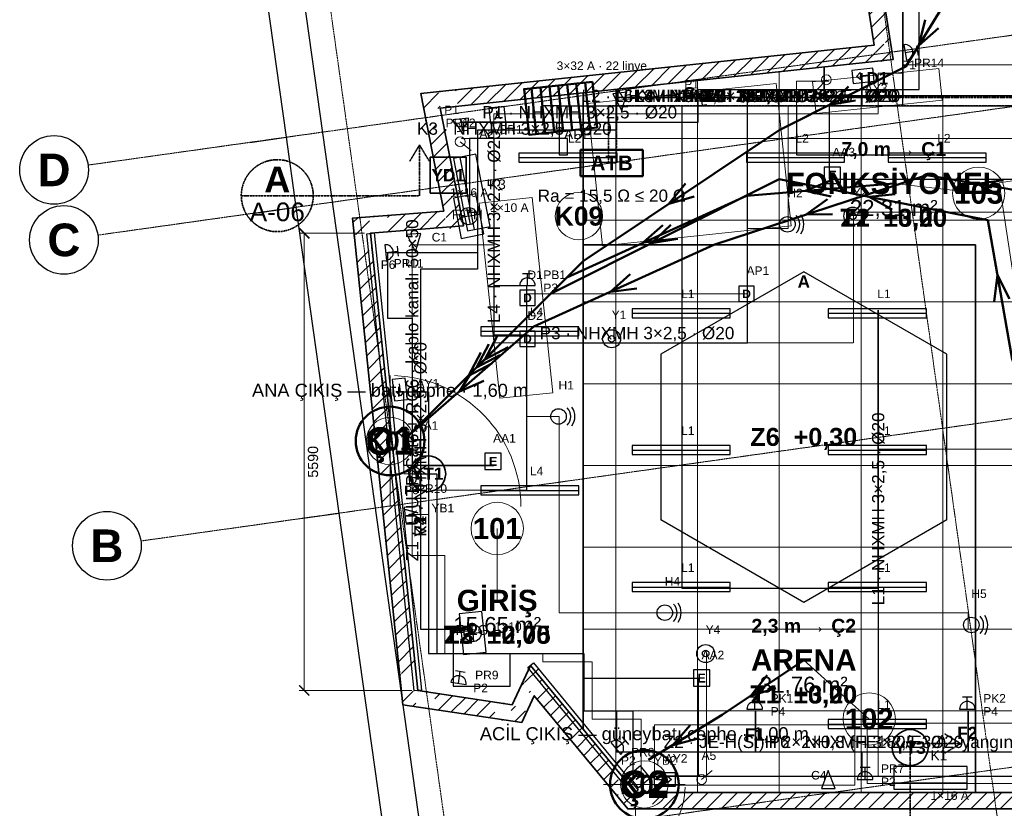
# Model space of a CAD drawing. Header units: millimetres. Extents: x -4770 to 15512, y -5017 to 16972.
# Tile 2 of 4: x -4291 to 7753, y -192 to 9452. Entities that reach past the tile are written whole.
import ezdxf
from ezdxf.enums import TextEntityAlignment as Align

# ---------------------------------------------------------------- set-up
doc = ezdxf.new("R2010")
doc.units = ezdxf.units.MM
doc.linetypes.add('DASHDOT', pattern=[3.556, 2.54, -0.508, 0, -0.508])
doc.linetypes.add('DASHED', pattern=[1.524, 1.27, -0.254])
for name, color, linetype, lineweight in [('A-CEPHE', 5, 'Continuous', 25), ('A-DUVAR-MEVCUT', 8, 'Continuous', 35), ('A-EKIPMAN', 9, 'Continuous', 18), ('A-KAPI', 8, 'Continuous', 18), ('A-KESIT-HAT', 1, 'DASHDOT', 35), ('A-MAHAL', 250, 'Continuous', 18), ('A-MOBILYA', 9, 'Continuous', 18), ('A-TAVAN-SINIR', 150, 'Continuous', 25), ('A-TAVAN-YAZI', 150, 'Continuous', 13), ('A-YANGIN-EKIP', 1, 'Continuous', 35), ('A-YANGIN-KACIS', 3, 'Continuous', 50), ('A-YAZI', 7, 'Continuous', 13), ('A-ZEMIN-DERZ', 253, 'Continuous', 13), ('A-ZEMIN-SINIR', 30, 'Continuous', 25), ('A-ZEMIN-YAZI', 30, 'Continuous', 13), ('E-AYD-ACIL', 3, 'Continuous', 25), ('E-AYD-ANAHTAR', 2, 'Continuous', 18), ('E-AYD-ARMATUR', 2, 'Continuous', 25), ('E-AYD-LINYE', 2, 'Continuous', 25), ('E-AYD-SORTI', 2, 'DASHED', 18), ('E-KUVVET-CIHAZ', 5, 'Continuous', 25), ('E-KUVVET-LINYE', 5, 'Continuous', 25), ('E-KUVVET-PRIZ', 5, 'Continuous', 25), ('E-PANO', 7, 'Continuous', 50), ('E-TOPRAK-BARA', 3, 'Continuous', 50), ('E-TOPRAK-ILETKEN', 3, 'DASHDOT', 35), ('E-TOPRAK-YAZI', 3, 'Continuous', 13), ('E-YAZI', 7, 'Continuous', 13), ('E-ZAYIF-KAMERA', 6, 'Continuous', 25), ('E-ZAYIF-LINYE', 6, 'DASHED', 13), ('E-ZAYIF-SES', 6, 'Continuous', 25), ('E-ZAYIF-TAVA', 6, 'Continuous', 18), ('E-ZAYIF-VERI', 6, 'Continuous', 25), ('E-ZAYIF-YANGIN', 1, 'Continuous', 25), ('G-AKS-BALON', 8, 'Continuous', 25), ('G-AKS-HAT', 8, 'DASHDOT', 18), ('G-OLCU', 7, 'Continuous', 13), ('G-OLCU-ZINCIR', 7, 'Continuous', 13)]:
    doc.layers.add(name, color=color, linetype=linetype, lineweight=lineweight)
doc.styles.add('GYM', font='arial.ttf')
doc.styles.add('GYM-B', font='arialbd.ttf')
doc.styles.add('OpenSansCondensed-Light', font='OpenSansCondensed-Light.ttf')
doc.dimstyles.new('EZDXF', dxfattribs={"dimtxt": 0.25, "dimasz": 0.175, "dimexe": 0.375, "dimexo": 0.125, "dimgap": 0.1, "dimtad": 1, "dimlfac": 100, "dimzin": 12, "dimdsep": 46, "dimtxsty": 'OpenSansCondensed-Light', "dimblk": 'ARCHTICK', "dimcen": 2.5, "dimazin": 3, "dimtfac": 0.5, "dimtmove": 2, "dimatfit": 3})
doc.dimstyles.new('GYM-50', dxfattribs={"dimscale": 50, "dimtxt": 2.5, "dimasz": 2.5, "dimexe": 1.25, "dimexo": 1.5, "dimgap": 0.9, "dimtad": 1, "dimdec": 0, "dimtxsty": 'GYM', "dimblk": 'ARCHTICK', "dimcen": 2.5, "dimclrd": 7, "dimclre": 7, "dimclrt": 7, "dimazin": 3, "dimtfac": 1, "dimtmove": 0, "dimatfit": 3, "dimlwd": 18, "dimlwe": 13})

# ---------------------------------------------------------------- blocks, each defined once
blk = doc.blocks.new('_ARCHTICK')
at = {"color": 0, "linetype": 'BYBLOCK', "const_width": 0.15}
blk.add_lwpolyline([(-0.5, -0.5), (0.5, 0.5)], dxfattribs=at)
blk = doc.blocks.new('E_ARMATUR_LINEER')
blk.add_line((-600, 0), (600, 0))
blk.add_lwpolyline([(-600, -55), (600, -55), (600, 55), (-600, 55)], close=True)
at = {"style": 'GYM'}
blk.add_attdef('LINYE', (0, 185), '', height=105, dxfattribs=at)
blk = doc.blocks.new('E_ACIL')
blk.add_lwpolyline([(-100, -100), (100, -100), (100, 100), (-100, 100)], close=True)
at = {"style": 'GYM-B'}
blk.add_text('E', height=110, dxfattribs=at).set_placement((0, 0), align=Align.MIDDLE_CENTER)
at = {"style": 'GYM'}
blk.add_attdef('KOD', (0, 230), '', height=105, dxfattribs=at)
blk = doc.blocks.new('E_YONLENDIRME')
for points in [[(-130, -80), (130, -80), (130, 80), (-130, 80)], [(30, 45), (80, 0), (30, -45)]]:
    blk.add_lwpolyline(points, close=True)
blk.add_lwpolyline([(-70, 0), (30, 0)])
at = {"style": 'GYM'}
blk.add_attdef('KOD', (0, 205), '', height=105, dxfattribs=at)
blk = doc.blocks.new('E_ANAHTAR')
blk.add_line((0, 0), (130, 110))
blk.add_circle((0, 0), 60)
at = {"style": 'GYM'}
blk.add_attdef('KOD', (0, 240), '', height=105, dxfattribs=at)
blk = doc.blocks.new('E_PANO')
for p, q in [((-330, -280), (-330, 280)), ((-220, -280), (-220, 280)), ((-110, -280), (-110, 280)), ((0, -280), (0, 280)), ((110, -280), (110, 280)), ((220, -280), (220, 280)), ((330, -280), (330, 280))]:
    blk.add_line(p, q)
blk.add_lwpolyline([(-420, -280), (420, -280), (420, 280), (-420, 280)], close=True)
at = {"style": 'GYM'}
for tag, p, height in [('KOD', (0, 380), 120), ('TANIM', (0, -470), 105)]:
    blk.add_attdef(tag, p, '', height=height, dxfattribs=at)
blk = doc.blocks.new('E_PRIZ')
for p, q in [((-60, 150), (60, 150)), ((0, 0), (0, 150)), ((-95, 0), (95, 0))]:
    blk.add_line(p, q)
blk.add_arc((0, 0), 95, 0, 180)
at = {"style": 'GYM'}
for tag, p in [('KOD', (195, 80)), ('LINYE', (195, -80))]:
    blk.add_attdef(tag, p, '', height=105, dxfattribs=at)
blk = doc.blocks.new('M_KLIMA_IC')
blk.add_line((-450, -60), (450, -60))
blk.add_lwpolyline([(-450, -140), (450, -140), (450, 140), (-450, 140)], close=True)
at = {"style": 'GYM'}
for tag, p, height in [('KOD', (0, 215), 120), ('KAPASITE', (0, -270), 105)]:
    blk.add_attdef(tag, p, '', height=height, dxfattribs=at)
blk = doc.blocks.new('M_FAN')
for q in [(-105, 0), (0, 105), (105, 0), (0, -105)]:
    blk.add_line((0, 0), q)
blk.add_lwpolyline([(-250, -140), (250, -140), (250, 140), (-250, 140)], close=True)
blk.add_circle((0, 0), 105)
at = {"style": 'GYM'}
for tag, p, height in [('KOD', (0, 210), 120), ('TANIM', (0, -270), 105)]:
    blk.add_attdef(tag, p, '', height=height, dxfattribs=at)
blk = doc.blocks.new('E_KAMERA')
blk.add_lwpolyline([(-110, -85), (110, 0), (-110, 85)], close=True)
at = {"style": 'GYM'}
blk.add_attdef('KOD', (0, 210), '', height=105, dxfattribs=at)
blk = doc.blocks.new('E_HOPARLOR')
blk.add_circle((0, 0), 95)
for radius, start, end in [(150, -45, 45), (200, -35, 35)]:
    blk.add_arc((0, 0), radius, start, end)
at = {"style": 'GYM'}
blk.add_attdef('KOD', (0, 330), '', height=105, dxfattribs=at)
blk = doc.blocks.new('E_VERI')
blk.add_lwpolyline([(-95, -95), (95, -95), (95, 95), (-95, 95)], close=True)
at = {"style": 'GYM-B'}
blk.add_text('D', height=105, dxfattribs=at).set_placement((0, 0), align=Align.MIDDLE_CENTER)
at = {"style": 'GYM'}
blk.add_attdef('KOD', (0, 230), '', height=105, dxfattribs=at)
blk = doc.blocks.new('E_DEDEKTOR')
for radius in [110, 40]:
    blk.add_circle((0, 0), radius)
at = {"style": 'GYM'}
blk.add_attdef('KOD', (0, 240), '', height=105, dxfattribs=at)
blk = doc.blocks.new('E_YANGIN_BUTON')
blk.add_lwpolyline([(-95, -95), (95, -95), (95, 95), (-95, 95)], close=True)
at = {"style": 'GYM-B'}
blk.add_text('Y', height=105, dxfattribs=at).set_placement((0, 0), align=Align.MIDDLE_CENTER)
at = {"style": 'GYM'}
blk.add_attdef('KOD', (0, 230), '', height=105, dxfattribs=at)

msp = doc.modelspace()

# ---------------------------------------------------------------- hatches: boundary and pattern name
at = {"layer": 'A-DUVAR-MEVCUT'}
h = msp.add_hatch(dxfattribs=at)
h.set_pattern_fill('ANSI31', scale=40)
h.paths.add_polyline_path([(11012, 4959), (11563, 1104), (11760.98784, 1132.29865), (11209.98784, 4987.29865)])
h.paths.add_polyline_path([(11353, 1092.99729), (11563, 1104), (11532.98444, 1314), (11735.01704, 1314), (11773, 1048.25716), (11773, 914.72839), (11377.37373, 894), (11353, 894)])
h.paths.add_polyline_path([(11563, 1104), (10456, 1046), (10466.46442, 846.27395), (11573.46442, 904.27395)])
h.paths.add_polyline_path([(10432.29032, 1256), (10456, 1046), (10666, 1057.00271), (10666, 856.72839), (10278.39157, 836.42009), (10275.47486, 862.25383), (10246, 838.72565), (10246, 1256)])
h.paths.add_polyline_path([(10456, 1046), (10400, 1542), (10201.26266, 1519.56191), (10257.26266, 1023.56191)])
h.paths.add_polyline_path([(10190, 1332), (10190, 1534.60563), (10400, 1542), (10423.70968, 1332)])
h.paths.add_polyline_path([(10400, 1542), (10116, 1532), (10123.03789, 1332.12387), (10407.03789, 1342.12387)])
h.paths.add_polyline_path([(10326, 1322), (10129.89105, 1322), (10116, 1532), (10326, 1539.39437)])
h.paths.add_polyline_path([(10116, 1532), (10150, 1018), (10349.56388, 1031.20072), (10315.56388, 1545.20072)])
h.paths.add_polyline_path([(9940, 850.36842), (10150, 1018), (10136.10895, 1228), (10360, 1228), (10360, 840.69587), (10278.39157, 836.42009), (10275.47486, 862.25383), (10207.50852, 808), (9940, 808)])
h.paths.add_polyline_path([(10150, 1018), (9527.47436, 521.07164), (9652.24609, 364.7642), (10274.77173, 861.69256)])
h.paths.add_polyline_path([(9317.47436, 322.81752), (9531, 498), (9527.47436, 521.07164), (9737.47436, 688.70322), (9737.47436, 408.70048), (9618.47696, 311.07164), (9317.47436, 311.07164)])
h.paths.add_polyline_path([(9527.47436, 521.07164), (9531, 498), (9728.70495, 528.21182), (9725.17931, 551.28346)])
h.paths.add_polyline_path([(9321, 325.71005), (9531, 498), (9527.47436, 521.07164), (9741, 691.51754), (9741, 411.59301), (9590.35551, 288), (9321, 288)])
h.paths.add_polyline_path([(9531, 498), (8924, 0), (9050.85552, -154.62108), (9657.85552, 343.37892)])
h.paths.add_polyline_path([(9134, -86.40699), (8995.54426, -200), (8714, -200), (8714, 0), (8924, 0), (9134, 172.28995)])
h.paths.add_polyline_path([(8924, 0), (3241, 0), (3241, -200), (8924, -200)])
h.paths.add_polyline_path([(3067.59807, 210), (3241, 0), (3451, 0), (3451, -200), (3146.77475, -200), (3031, -59.78993), (3031, 210)])
h.paths.add_polyline_path([(3241, 0), (1957, 1555), (1802.78013, 1427.65703), (3086.78013, -127.34297)])
h.paths.add_polyline_path([(1858.5625, 1345), (1957, 1555), (2130.40193, 1345)])
h.paths.add_polyline_path([(1957, 1555), (1732, 1075), (1913.09179, 990.11322), (2138.09179, 1470.11322)])
h.paths.add_polyline_path([(1522, 904.11387), (1522, 1106.32697), (1732, 1075), (1830.4375, 1285), (1942, 1285), (1942, 1051.78408), (1854.44496, 865), (1784.19936, 865)])
h.paths.add_polyline_path([(1732, 1075), (579, 1247), (549.49132, 1049.18888), (1702.49132, 877.18888)])
h.paths.add_polyline_path([(557.26033, 1457), (579, 1247), (789, 1215.67303), (789, 1037), (631.19936, 1037), (396.03926, 1072.08026), (369, 1333.27294), (369, 1457)])
h.paths.add_polyline_path([(579, 1247), (0, 6840), (-198.93685, 6819.40561), (380.06315, 1226.40561)])
h.paths.add_polyline_path([(210, 6856.82218), (0, 6840), (21.73967, 6630), (-179.32916, 6630), (-210, 6926.27294), (-210, 7023.81848), (116.83741, 7050), (210, 7050)])
h.paths.add_polyline_path([(0, 6840), (1136, 6931), (1120.03003, 7130.36138), (-15.96997, 7039.36138)])
h.paths.add_polyline_path([(1094.75781, 7141), (1136, 6931), (926, 6914.17782), (926, 7141)])
h.paths.add_polyline_path([(1136, 6931), (853, 8372), (656.74886, 8333.45796), (939.74886, 6892.45796)])
h.paths.add_polyline_path([(1063, 8394.4824), (853, 8372), (894.24219, 8162), (690.42172, 8162), (643, 8403.46539), (643, 8550.6605), (935.73101, 8582), (1063, 8582)])
h.paths.add_polyline_path([(853, 8372), (6392, 8965), (6370.70986, 9163.8636), (831.70986, 8570.8636)])
h.paths.add_polyline_path([(6359.19864, 9175), (6392, 8965), (6182, 8942.5176), (6182, 9175)])
h.paths.add_polyline_path([(6392, 8965), (5840, 12499), (5642.39599, 12468.13486), (6194.39599, 8934.13486)])
h.paths.add_polyline_path([(6050, 12524.49073), (5840, 12499), (5872.80136, 12289), (5670.37631, 12289), (5630, 12547.49617), (5630, 12674.9773), (5910.28884, 12709), (6050, 12709)])
h.paths.add_polyline_path([(5840, 12499), (9885, 12990), (9860.90001, 13188.54267), (5815.90001, 12697.54267)])
h.paths.add_polyline_path([(9915.16355, 12780), (9885, 12990), (9675, 12964.50927), (9675, 13165.9773), (9955.28884, 13200), (10056.88905, 13200), (10095, 12934.6698), (10095, 12780)])
h.paths.add_polyline_path([(9885, 12990), (10491, 8771), (10688.96826, 8799.43536), (10082.96826, 13018.43536)])
h.paths.add_polyline_path([(10500.33896, 8561), (10473, 8753), (10281, 8725.32836), (10281, 8741.19293), (10491, 8771), (10460.83645, 8981), (10662.88905, 8981), (10701, 8715.6698), (10701, 8598.80247), (10697.05334, 8598.24229), (10701, 8570.52514), (10701, 8561)])
h.paths.add_polyline_path([(10491, 8771), (8314, 8462), (8342.10598, 8263.98471), (10519.10598, 8572.98471)])
h.paths.add_polyline_path([(8524, 8472.10401), (8329, 8444), (8356.21177, 8252), (8346.09066, 8252), (8314, 8462), (8524, 8491.80707)])
h.paths.add_polyline_path([(8314, 8462), (8485.61987, 7338.92633), (8683.32482, 7369.13815), (8511.70495, 8492.21182)])
h.paths.add_polyline_path([(8455.85699, 7548.92633), (8485.61987, 7338.92633), (8453.52921, 7548.92633)])
h.paths.add_polyline_path([(8485.61987, 7338.92633), (8329, 8444), (8130.97892, 8415.93487), (8287.59879, 7310.8612)])
h.paths.add_polyline_path([(8539, 8474.26586), (8329, 8444), (8358.76288, 8234), (8348.84129, 8234), (8314, 8462), (8539, 8493.93615)])
h.paths.add_polyline_path([(8329, 8444), (10473, 8753), (10444.47015, 8950.95466), (8300.47015, 8641.95466)])
h.paths.add_polyline_path([(10502.90199, 8543), (10473, 8753), (10263, 8722.73414), (10263, 8738.63803), (10491, 8771), (10463.4219, 8963), (10665.4745, 8963), (10683, 8840.98663), (10683, 8543)])
h.paths.add_polyline_path([(10473, 8753), (10996, 5080), (11194.00282, 5108.1937), (10671.00282, 8781.1937)])
h.paths.add_polyline_path([(11024.72088, 4870), (11012, 4959), (10786, 4926.84981), (10786, 5050.16768), (10996, 5080), (10966.09801, 5290), (11168.11534, 5290), (11206, 5023.93814), (11206, 4870)])
h.paths.add_polyline_path([(10996, 5080), (8876.81642, 4778.95156), (8904.94574, 4580.93959), (11024.12932, 4881.98803)])
h.paths.add_polyline_path([(9086.81642, 4685.12827), (8895.31677, 4657.88601), (8876.81642, 4778.95156), (9086.81642, 4808.78389)])
h.paths.add_polyline_path([(8876.81642, 4778.95156), (8895.31677, 4657.88601), (9093.02171, 4688.09783), (9074.52136, 4809.16338)])
h.paths.add_polyline_path([(9105.31677, 4687.76008), (8895.31677, 4657.88601), (8876.81642, 4778.95156), (9105.31677, 4811.41202)])
h.paths.add_polyline_path([(8895.31677, 4657.88601), (11012, 4959), (10983.8321, 5157.00649), (8867.14886, 4855.8925)])
h.paths.add_polyline_path([(11042.01556, 4749), (11012, 4959), (10802, 4929.12593), (10802, 5052.44061), (10996, 5080), (10983.32725, 5169), (11185.34458, 5169), (11222, 4911.57103), (11222, 4910.09728), (11221.04179, 4909.96115), (11222, 4903.25716), (11222, 4749)])

# ---------------------------------------------------------------- linework, layer by layer
at = {"layer": 'A-CEPHE'}
for points in [[(-44.75972, 6835.35588), (44.75972, 6844.64412), (624.75972, 1254.64412), (535.24028, 1245.35588)], [(3274.7883, 28.54425), (3205.2117, -28.54425), (1925.2117, 1531.45575), (1994.7883, 1588.54425)]]:
    msp.add_lwpolyline(points, close=True, dxfattribs=at)
at = {"layer": 'A-DUVAR-MEVCUT'}
msp.add_lwpolyline([(11221.04179, 4909.96115), (11791.94357, 915.72091), (10278.39157, 836.42009), (10275.47486, 862.25383), (9742.65371, 436.93168), (9745.91018, 415.62146), (8995.54426, -200), (3146.77475, -200), (2003.97522, 1183.99787), (1849.85398, 855.2059), (396.03926, 1072.08026), (-220.01508, 7023.01622), (896.54259, 7112.45878), (614.68743, 8547.62938), (6162.00312, 9141.51965), (5610.45834, 12672.60525), (10055.14799, 13212.12135), (10717.45096, 8601.13749), (10697.05334, 8598.24229), (11222.20569, 4910.1265)], close=True, dxfattribs=at)
msp.add_lwpolyline([(8924, 0), (3241, 0), (1957, 1555), (1732, 1075), (579, 1247), (0, 6840), (1136, 6931), (853, 8372), (6392, 8965), (5840, 12499)], dxfattribs=at)
at = {"layer": 'A-EKIPMAN'}
for points in [[(6991.3334, 8468.45876), (6949.89041, 8856.25055), (5408.6666, 8691.54124), (5450.10959, 8303.74945)], [(4960.45095, 8673.31202), (2653.58692, 8426.77938), (2839.54905, 6686.68798), (5146.41308, 6933.22062)], [(8301.8949, 7552.8534), (7689.02869, 7459.07169), (8058.1051, 5047.1466), (8670.97131, 5140.92831)], [(5300, 6369.88661), (3550.72689, 5359.9433), (3550.72689, 3340.0567), (5300, 2330.11339), (7049.27311, 3340.0567), (7049.27311, 5359.9433)], [(8525, 110), (8525, 850), (6075, 850), (6075, 110)], [(5925, 90), (5925, 830), (3475, 830), (3475, 90)]]:
    msp.add_lwpolyline(points, close=True, dxfattribs=at)
at = {"layer": 'A-KAPI'}
for p, q in [((240, 3500), (240, 5100)), ((2850, 100), (3850, 100))]:
    msp.add_line(p, q, dxfattribs=at)
for centre, radius, start, end in [((240, 3500), 1600, 0, 88), ((2850, 100), 1000, -90, -2)]:
    msp.add_arc(centre, radius, start, end, dxfattribs=at)
at = {"layer": 'A-KESIT-HAT'}
for p, q in [((600, 7920), (480, 7720)), ((600, 7300), (600, 7920)), ((600, 7920), (720, 7720)), ((-1580, 7300), (-700, 7300)), ((-700, 7300), (600, 7300)), ((7220, 600), (7020, 720)), ((6600, -700), (6600, 600)), ((6600, 600), (7220, 600)), ((7220, 600), (7020, 480))]:
    msp.add_line(p, q, dxfattribs=at)
msp.add_circle((-1140, 7300), 440, dxfattribs=at)
at = {"layer": 'A-MAHAL'}
for p, q in [((6400, 7450), (7439.23048, 7330)), ((2550, 7050), (2550, 7050)), ((240, 4300), (240, 4300)), ((1550, 2350), (1550, 3230)), ((5300, 1620), (6100, 900)), ((3350, 100), (3350, 100))]:
    msp.add_line(p, q, dxfattribs=at)
for centre, radius in [((7439.23048, 7330), 320), ((2550, 7050), 290), ((240, 4300), 290), ((1550, 3230), 320), ((6100, 900), 320), ((3350, 100), 290)]:
    msp.add_circle(centre, radius, dxfattribs=at)
at = {"layer": 'A-MOBILYA'}
msp.add_lwpolyline([(1977.78546, 7277.39803), (1331.34623, 7209.45452), (1582.21454, 4822.60197), (2228.65377, 4890.54548)], close=True, dxfattribs=at)
at = {"layer": 'A-TAVAN-SINIR'}
for points in [[(5550, 8520), (5550, 8874.85629), (6392, 8965), (5840, 12499), (9885, 12990), (10491, 8771), (8722.62783, 8520)], [(8924, 0), (7400, 0), (7400, 6700), (2600, 6700), (2600, 8559.03214), (5550, 8874.85629), (5550, 8520), (8722.62783, 8520), (8314, 8462), (9531, 498)], [(1957, 1555), (1732, 1075), (579, 1247), (0, 6840), (1136, 6931), (853, 8372), (2600, 8559.03214), (2600, 776.28894)], [(7400, 6700), (7400, 0), (3241, 0), (2600, 776.28894), (2600, 6700)]]:
    msp.add_lwpolyline(points, close=True, dxfattribs=at)
at = {"layer": 'A-YANGIN-EKIP'}
msp.add_lwpolyline([(730, 7330), (1170, 7330), (1170, 7770), (730, 7770)], close=True, dxfattribs=at)
for centre in [(700, 3900), (6600, 550)]:
    msp.add_circle(centre, 220, dxfattribs=at)
at = {"layer": 'A-YANGIN-KACIS'}
for p, q in [((6706.29066, 9136.31669), (6784.97729, 9449.29318)), ((6706.29066, 9136.31669), (6948.48873, 9349.59109)), ((5614.21111, 8409.08688), (5846.45844, 8633.15618)), ((5614.21111, 8409.08688), (5932.54599, 8462.08476)), ((5320.62176, 7360.05181), (5619.78814, 7481.0698)), ((7422.50942, 7444.95154), (7742.32943, 7488.09128)), ((3650.23095, 7200.15396), (3853.53907, 7450.77655)), ((5320.62176, 7360.05181), (5635.69227, 7290.22024)), ((7422.50942, 7444.95154), (7710.46248, 7299.25009)), ((3650.23095, 7200.15396), (3959.7703, 7291.4297)), ((5328.91084, 7069.06701), (5592.08235, 7255.84663)), ((6098.36353, 7284.6346), (6419.21247, 7319.30197)), ((6098.36353, 7284.6346), (6382.36297, 7131.36951)), ((5328.91084, 7069.06701), (5651.59229, 7073.81624)), ((3336.13403, 6725.51547), (3577.06956, 6940.21513)), ((3439.00311, 6719.50155), (3671.82716, 6942.97153)), ((3336.13403, 6725.51547), (3656.31741, 6765.86986)), ((3439.00311, 6719.50155), (3757.47352, 6771.67881)), ((2936.13403, 6125.51547), (3177.06956, 6340.21513)), ((7668.71864, 6327.26104), (7627.97784, 6007.1266)), ((7668.71864, 6327.26104), (7816.57481, 6040.40842)), ((2936.13403, 6125.51547), (3256.31741, 6165.86986)), ((1397.72078, 5297.72078), (1547.92966, 5583.34845)), ((1297.72078, 5197.72078), (1447.92966, 5483.34845)), ((1397.72078, 5297.72078), (1683.34845, 5447.92966)), ((1197.72078, 5097.72078), (1347.92966, 5383.34845)), ((1297.72078, 5197.72078), (1583.34845, 5347.92966)), ((1089.26531, 4906.77947), (1258.77003, 5181.3956)), ((1197.72078, 5097.72078), (1483.34845, 5247.92966)), ((1089.26531, 4906.77947), (1384.55082, 5036.98062)), ((4650.4614, 1184.80914), (4853.19151, 1435.89951)), ((4650.4614, 1184.80914), (4959.78963, 1276.79785)), ((3696.40927, 581.139), (3909.44448, 823.54748)), ((3696.40927, 581.139), (4009.30794, 660.13455))]:
    msp.add_line(p, q, dxfattribs=at)
for points in [[(8050, 11100), (7050, 9700), (6550, 8880), (5000, 8100), (2600, 6500), (450, 4350)], [(9800, 6300), (8950, 7050), (8400, 7280), (6800, 7550), (4200, 6700), (2000, 5700), (450, 4350)], [(10100, 3300), (9350, 3380), (8600, 3500), (7850, 5300), (7550, 7000), (5000, 7500), (2200, 6100), (450, 4350)], [(6400, 7450), (4600, 7300), (2400, 6300), (450, 4350)], [(5300, 1620), (4300, 950), (3400, 400)]]:
    msp.add_lwpolyline(points, dxfattribs=at)
for centre in [(240, 4300), (3350, 100)]:
    msp.add_circle(centre, 420, dxfattribs=at)
at = {"layer": 'A-ZEMIN-DERZ'}
for p, q in [((5000, 6700), (5000, 8815.97382)), ((4000, 6700), (4000, 8708.91479)), ((3000, 6700), (3000, 8601.85575)), ((6000, 6700), (6000, 8520)), ((7000, 6700), (7000, 8520)), ((2600, 8000), (8384.59945, 8000)), ((2600, 7000), (8537.4121, 7000)), ((3000, 291.86526), (3000, 6700)), ((4000, 0), (4000, 6700)), ((5000, 0), (5000, 6700)), ((6000, 0), (6000, 6700)), ((7000, 0), (7000, 6700)), ((2600, 6000), (7400, 6000)), ((7400, 6000), (8690.22476, 6000)), ((2600, 5000), (7400, 5000)), ((7400, 5000), (8843.03742, 5000)), ((2600, 4000), (7400, 4000)), ((7400, 4000), (8995.85008, 4000)), ((2600, 3000), (7400, 3000)), ((7400, 3000), (9148.66273, 3000)), ((2600, 2000), (7400, 2000)), ((7400, 2000), (9301.47539, 2000)), ((2600, 1000), (7400, 1000)), ((7400, 1000), (9454.28805, 1000)), ((3241, 0), (7400, 0)), ((7400, 0), (8924, 0))]:
    msp.add_line(p, q, dxfattribs=at)
at = {"layer": 'A-ZEMIN-SINIR'}
for points in [[(5550, 8520), (5550, 8874.85629), (6392, 8965), (5840, 12499), (9885, 12990), (10491, 8771), (8722.62783, 8520)], [(8924, 0), (7400, 0), (7400, 6700), (2600, 6700), (2600, 8559.03214), (5550, 8874.85629), (5550, 8520), (8722.62783, 8520), (8314, 8462), (9531, 498)], [(1957, 1555), (1732, 1075), (579, 1247), (0, 6840), (1136, 6931), (853, 8372), (2600, 8559.03214), (2600, 776.28894)], [(7400, 6700), (7400, 0), (3241, 0), (2600, 776.28894), (2600, 6700)], [(5300, 6369.88661), (3550.72689, 5359.9433), (3550.72689, 3340.0567), (5300, 2330.11339), (7049.27311, 3340.0567), (7049.27311, 5359.9433)]]:
    msp.add_lwpolyline(points, close=True, dxfattribs=at)
at = {"layer": 'E-AYD-LINYE'}
for p, q in [((6510, 8400), (6510, 11900)), ((6510, 10300), (6510, 8500)), ((6010, 8400), (6010, 8800)), ((6010, 8800), (6010, 8400)), ((6510, 8500), (3010, 8500)), ((3010, 8500), (3010, 8100)), ((2310, 8400), (3810, 8400)), ((2310, 8400), (5210, 8400)), ((2310, 8400), (6510, 8400)), ((2310, 8400), (2310, 7800)), ((2310, 8400), (8210, 8400)), ((2310, 8400), (6010, 8400)), ((3810, 8400), (3810, 5900)), ((5210, 8400), (5210, 7800)), ((6010, 8400), (5610, 8400)), ((5610, 8400), (5610, 7500)), ((3010, 8100), (1310, 8100)), ((1310, 8100), (1310, 6400)), ((2410, 8000), (1510, 8000)), ((1510, 8000), (1510, 5600)), ((2410, 7800), (2410, 8000)), ((2310, 7800), (2410, 7800)), ((5210, 7800), (6910, 7800)), ((5610, 7500), (8310, 7500)), ((1310, 6400), (610, 6400)), ((610, 6400), (610, 4000)), ((3810, 5900), (3810, 4200)), ((6210, 4200), (6210, 5900)), ((6210, 5900), (6210, 800)), ((1510, 5600), (1910, 5600)), ((1910, 5600), (1910, 3700)), ((410, 4900), (310, 4900)), ((310, 4900), (710, 4900)), ((410, 4000), (410, 4900)), ((710, 4900), (710, 1700)), ((3810, 4200), (3810, 2500)), ((6210, 2500), (6210, 4200)), ((1510, 4000), (410, 4000)), ((610, 4000), (1510, 4000)), ((3810, 2500), (6210, 2500)), ((710, 1700), (2610, 1700)), ((2610, 1700), (2610, 1400)), ((2610, 1400), (4010, 1400)), ((4010, 1400), (4010, 200)), ((4010, 200), (3610, 200))]:
    msp.add_line(p, q, dxfattribs=at)
at = {"layer": 'E-AYD-SORTI'}
for p, q in [((5610, 8700), (5210, 8700)), ((5210, 8700), (5210, 7800)), ((1110, 8000), (2410, 8000)), ((2410, 8000), (2410, 7800)), ((410, 4400), (410, 3900)), ((8410, 4200), (6210, 4200)), ((410, 3900), (810, 3900)), ((810, 3900), (810, 3700)), ((810, 3700), (1910, 3700)), ((6210, 200), (6210, 800)), ((4010, 200), (6210, 200))]:
    msp.add_line(p, q, dxfattribs=at)
at = {"layer": 'E-KUVVET-LINYE'}
for p, q in [((6510, 8400), (6510, 12400)), ((6510, 9100), (6510, 11800)), ((6710, 8600), (6710, 10300)), ((6510, 8600), (6510, 9100)), ((4010, 8200), (4010, 8600)), ((4010, 8600), (6510, 8600)), ((4610, 6100), (4610, 8600)), ((4610, 8600), (6710, 8600)), ((2310, 8400), (2110, 8400)), ((2110, 8400), (2110, 8200)), ((2310, 8400), (2310, 8000)), ((2310, 8400), (2310, 8000)), ((2310, 8400), (2310, 8000)), ((2310, 8400), (2310, 8000)), ((2310, 8400), (8210, 8400)), ((2310, 8400), (2310, 8000)), ((2310, 8400), (8210, 8400)), ((2310, 8400), (2310, 8000)), ((2310, 8400), (6510, 8400)), ((2310, 8400), (8210, 8400)), ((2310, 8400), (8210, 8400)), ((2310, 8400), (2310, 8000)), ((2310, 8400), (8210, 8400)), ((2110, 8200), (1110, 8200)), ((1110, 8200), (4010, 8200)), ((2310, 8000), (1210, 8000)), ((1210, 8000), (1210, 7300)), ((2310, 8000), (1210, 8000)), ((1210, 8000), (1210, 7100)), ((2310, 8000), (1310, 8000)), ((1310, 8000), (1310, 6400)), ((2310, 8000), (1310, 8000)), ((1310, 8000), (1310, 6600)), ((2310, 8000), (1310, 8000)), ((1310, 8000), (1310, 6400)), ((2310, 8000), (1310, 8000)), ((1310, 8000), (1310, 6400)), ((2310, 8000), (1510, 8000)), ((1510, 8000), (1510, 6200)), ((1210, 7100), (1310, 7100)), ((1310, 7100), (1310, 6400)), ((1310, 6600), (210, 6600)), ((210, 6600), (210, 5800)), ((1310, 6400), (610, 6400)), ((610, 6400), (610, 2000)), ((1310, 6400), (610, 6400)), ((610, 6400), (610, 2000)), ((1310, 6400), (610, 6400)), ((610, 6400), (610, 2000)), ((1310, 6400), (610, 6400)), ((610, 6400), (610, 2000)), ((1510, 6200), (1910, 6200)), ((1910, 6200), (1910, 6100)), ((1910, 6100), (1910, 5500)), ((4610, 5500), (4610, 6100)), ((210, 5800), (510, 5800)), ((510, 5800), (510, 3900)), ((1910, 5500), (4610, 5500)), ((510, 3900), (810, 3900)), ((810, 3900), (810, 1700)), ((610, 2000), (1010, 2000)), ((610, 2000), (1010, 2000)), ((610, 2000), (1010, 2000)), ((610, 2000), (1210, 2000)), ((1010, 2000), (1010, 1300)), ((1010, 2000), (1010, 1700)), ((1010, 2000), (1010, 1700)), ((1210, 2000), (1210, 1900)), ((810, 1700), (2610, 1700)), ((1010, 1700), (2610, 1700)), ((1010, 1700), (2610, 1700)), ((1710, 1300), (1710, 1700)), ((1710, 1700), (2610, 1700)), ((2610, 1700), (2610, 1000)), ((2610, 1700), (2610, 1000)), ((2610, 1700), (2610, 1000)), ((2610, 1700), (2610, 1000)), ((1010, 1300), (1110, 1300)), ((1110, 1300), (1710, 1300)), ((2610, 1000), (3010, 1000)), ((2610, 1000), (3210, 1000)), ((2610, 1000), (3210, 1000)), ((2610, 1000), (3210, 1000)), ((3010, 1000), (3010, 500)), ((3210, 1000), (3210, 500)), ((3210, 1000), (3210, 500)), ((3210, 1000), (3210, 200)), ((4710, 500), (4710, 1000)), ((4710, 1000), (4710, 500)), ((7310, 500), (7310, 1000)), ((7310, 1000), (7310, 500)), ((3010, 500), (6010, 500)), ((3210, 500), (8910, 500)), ((3210, 500), (4710, 500)), ((4710, 500), (7310, 500)), ((6010, 500), (6010, 200)), ((7310, 500), (8910, 500)), ((3210, 200), (6810, 200)), ((6010, 200), (8410, 200))]:
    msp.add_line(p, q, dxfattribs=at)
at = {"layer": 'E-TOPRAK-BARA'}
msp.add_lwpolyline([(2570, 7540), (3330, 7540), (3330, 7860), (2570, 7860)], close=True, dxfattribs=at)
at = {"layer": 'E-TOPRAK-ILETKEN'}
for points in [[(10610, 7000), (10510, 7000), (10510, 6900), (8010, 6900), (8010, 8500), (3010, 8500), (3010, 7700), (2910, 7700)], [(2910, 7700), (2910, 8400), (8210, 8400), (8210, 6900), (9610, 6900)], [(2910, 7700), (2910, 8400), (8210, 8400), (8210, 4700), (8710, 4700), (8710, 2300), (10010, 2300)]]:
    msp.add_lwpolyline(points, dxfattribs=at)
at = {"layer": 'E-ZAYIF-LINYE'}
for p, q in [((6510, 8800), (6510, 11400)), ((6510, 11400), (6510, 8500)), ((6210, 8300), (6210, 8800)), ((6210, 8800), (6510, 8800)), ((6510, 8500), (3010, 8500)), ((3010, 8500), (3010, 8400)), ((2310, 8400), (2110, 8400)), ((2110, 8400), (2110, 8300)), ((3010, 8400), (2310, 8400)), ((2110, 8300), (1510, 8300)), ((1510, 8300), (1510, 5500)), ((1510, 6700), (1510, 8300)), ((1510, 8300), (6210, 8300)), ((5910, 5500), (5910, 7100)), ((5910, 7100), (9010, 7100)), ((510, 3400), (510, 6700)), ((510, 6700), (1510, 6700)), ((1510, 5500), (2910, 5500)), ((2910, 5500), (5910, 5500)), ((710, 3400), (510, 3400)), ((710, 1700), (710, 3400)), ((2110, 1700), (710, 1700)), ((2110, 1600), (2110, 1700)), ((4110, 500), (4110, 1700)), ((4110, 1700), (4110, 200)), ((2710, 1600), (2110, 1600)), ((2710, 900), (2710, 1600)), ((3310, 900), (2710, 900)), ((3310, 200), (3310, 900)), ((8910, 500), (4110, 500)), ((4110, 200), (3310, 200))]:
    msp.add_line(p, q, dxfattribs=at)
at = {"layer": 'E-ZAYIF-TAVA'}
for p, q in [((10010, 8900), (6510, 8900)), ((6510, 8900), (6510, 8500)), ((6510, 8500), (3010, 8500)), ((3010, 8500), (3010, 8100)), ((2310, 8400), (3110, 8400)), ((3110, 8400), (5110, 8400)), ((5110, 8400), (5110, 6900)), ((3010, 8100), (1310, 8100)), ((1310, 8100), (1310, 6700)), ((5110, 6900), (4610, 6900)), ((4610, 6900), (4610, 6100)), ((1310, 6700), (510, 6700)), ((510, 6700), (510, 2900)), ((4610, 6100), (1910, 6100)), ((1910, 6100), (1910, 5500)), ((1910, 5500), (1910, 4600)), ((1910, 4600), (2310, 4600)), ((2310, 4600), (2310, 2200)), ((510, 2900), (910, 2900)), ((910, 2900), (910, 1700)), ((2310, 2200), (3610, 2200)), ((3610, 2200), (7310, 2200)), ((7310, 2200), (7310, 2000)), ((7310, 2000), (8710, 2000)), ((910, 1700), (2610, 1700)), ((2610, 1700), (2610, 1000)), ((2610, 1000), (3210, 1000)), ((3210, 1000), (3210, 200)), ((3210, 200), (5610, 200))]:
    msp.add_line(p, q, dxfattribs=at)
at = {"layer": 'G-AKS-BALON'}
for centre in [(-3870.61491, 7615.41138), (-3750.27797, 6759.16958), (-3224.51004, 3018.13636)]:
    msp.add_circle(centre, 420, dxfattribs=at)
at = {"layer": 'G-AKS-HAT'}
for p, q in [((8080.89524, -3248.95612), (5435.6919, 15572.64368)), ((1445.44938, -4181.50722), (-1199.75397, 14640.09258)), ((-3454.70232, 7673.86408), (13441.92041, 10048.52954)), ((-3334.36538, 6817.62228), (13562.25734, 9192.28774)), ((-2808.59745, 3076.58907), (14088.02527, 5451.25453)), ((-2220.97854, -1104.53675), (14675.64419, 1270.12871))]:
    msp.add_line(p, q, dxfattribs=at)

# ---------------------------------------------------------------- block references
at = {"layer": 'E-AYD-ACIL'}
ref = msp.add_blockref('E_YONLENDIRME', (6024, 8765), dxfattribs=dict(at, rotation=186.1))
ref.add_attrib('KOD', 'AY3', (6045.78413, 8561.16072), dxfattribs={"layer": '0', "height": 105, "style": 'GYM'})
for name, p, values in [('E_ACIL', (5650, 7550), {'KOD': 'AA3'}), ('E_ACIL', (1500, 4050), {'KOD': 'AA1'}), ('E_ACIL', (4050, 1400), {'KOD': 'AA2'}), ('E_YONLENDIRME', (3600, 160), {'KOD': 'AY2'})]:
    msp.add_blockref(name, p, dxfattribs=at).add_auto_attribs(values)
ref = msp.add_blockref('E_YONLENDIRME', (359, 4930), dxfattribs=dict(at, rotation=275.9))
ref.add_attrib('KOD', 'AY1', (562.91408, 4951.07247), dxfattribs={"layer": '0', "height": 105, "style": 'GYM'})
at = {"layer": 'E-AYD-ANAHTAR'}
ref = msp.add_blockref('E_ANAHTAR', (5577, 8717), dxfattribs=dict(at, rotation=186.1))
ref.add_attrib('KOD', 'A3', (5602.50338, 8478.35889), dxfattribs={"layer": '0', "height": 105, "style": 'GYM'})
ref = msp.add_blockref('E_ANAHTAR', (1097, 7959), dxfattribs=dict(at, rotation=281.1))
ref.add_attrib('KOD', 'A2', (1332.51024, 8005.20527), dxfattribs={"layer": '0', "height": 105, "style": 'GYM'})
ref = msp.add_blockref('E_ANAHTAR', (412, 4412), dxfattribs=dict(at, rotation=275.9))
ref.add_attrib('KOD', 'A1', (650.72868, 4436.67021), dxfattribs={"layer": '0', "height": 105, "style": 'GYM'})
msp.add_blockref('E_ANAHTAR', (4050, 160), dxfattribs=at).add_auto_attribs({'KOD': 'A5'})
at = {"layer": 'E-AYD-ARMATUR'}
for p, values in [((2416, 7765), {'LINYE': 'L2'}), ((5199, 7765), {'LINYE': 'L2'}), ((6932, 7765), {'LINYE': 'L2'}), ((3800, 5862), {'LINYE': 'L1'}), ((6200, 5862), {'LINYE': 'L1'}), ((1950, 5641), {'LINYE': 'L4'}), ((3800, 4188), {'LINYE': 'L1'}), ((6200, 4188), {'LINYE': 'L1'}), ((1950, 3695), {'LINYE': 'L4'}), ((3800, 2513), {'LINYE': 'L1'}), ((6200, 2513), {'LINYE': 'L1'}), ((6200, 838), {'LINYE': 'L1'})]:
    msp.add_blockref('E_ARMATUR_LINEER', p, dxfattribs=at).add_auto_attribs(values)
at = {"layer": 'E-KUVVET-CIHAZ'}
ref = msp.add_blockref('M_KLIMA_IC', (1239, 7338), dxfattribs=dict(at, rotation=281.1))
ref.add_attrib('KOD', 'K3', (1449.97792, 7379.39222), dxfattribs={"layer": '0', "height": 120, "style": 'GYM'})
ref.add_attrib('KAPASITE', '1×16 A', (974.05098, 7286.01907), dxfattribs={"layer": '0', "height": 105, "style": 'GYM'})
ref = msp.add_blockref('M_FAN', (1200, 7050), dxfattribs=dict(at, rotation=101.1))
ref.add_attrib('KOD', 'F-TH', (993.92854, 7009.57039), dxfattribs={"layer": '0', "height": 120, "style": 'GYM'})
ref.add_attrib('TANIM', '1×10 A', (1464.94902, 7101.98093), dxfattribs={"layer": '0', "height": 105, "style": 'GYM'})
ref = msp.add_blockref('M_FAN', (1250, 1950), dxfattribs=dict(at, rotation=95.9))
ref.add_attrib('KOD', 'F-EG', (1041.11241, 1928.41357), dxfattribs={"layer": '0', "height": 120, "style": 'GYM'})
ref.add_attrib('TANIM', '1×10 A', (1518.56976, 1977.75398), dxfattribs={"layer": '0', "height": 105, "style": 'GYM'})
msp.add_blockref('M_KLIMA_IC', (6850, 180), dxfattribs=at).add_auto_attribs({'KOD': 'K1', 'KAPASITE': '1×16 A'})
at = {"layer": 'E-KUVVET-PRIZ'}
ref = msp.add_blockref('E_PRIZ', (6540, 9052), dxfattribs=dict(at, rotation=278.9))
ref.add_attrib('KOD', 'PR14', (6649.20531, 8871.72466), dxfattribs={"layer": '0', "height": 105, "style": 'GYM'})
ref.add_attrib('LINYE', 'P1', (6491.13174, 8846.971), dxfattribs={"layer": '0', "height": 105, "style": 'GYM'})
ref = msp.add_blockref('E_PRIZ', (4040, 8552), dxfattribs=dict(at, rotation=186.1))
ref.add_attrib('KOD', 'PR13', (3854.60523, 8451.73147), dxfattribs={"layer": '0', "height": 105, "style": 'GYM'})
ref.add_attrib('LINYE', 'P1', (3837.60298, 8610.82554), dxfattribs={"layer": '0', "height": 105, "style": 'GYM'})
ref = msp.add_blockref('E_PRIZ', (1104, 8238), dxfattribs=dict(at, rotation=186.1))
ref.add_attrib('KOD', 'PR12', (918.60523, 8137.73147), dxfattribs={"layer": '0', "height": 105, "style": 'GYM'})
ref.add_attrib('LINYE', 'P1', (901.60298, 8296.82554), dxfattribs={"layer": '0', "height": 105, "style": 'GYM'})
ref = msp.add_blockref('E_PRIZ', (185, 6606), dxfattribs=dict(at, rotation=275.9))
ref.add_attrib('KOD', 'PR11', (284.62077, 6420.25635), dxfattribs={"layer": '0', "height": 105, "style": 'GYM'})
ref.add_attrib('LINYE', 'P6', (125.46832, 6403.80955), dxfattribs={"layer": '0', "height": 105, "style": 'GYM'})
for p, values in [((1920, 6200), {'KOD': 'PB1', 'LINYE': 'P3'}), ((4700, 1020), {'KOD': 'PK1', 'LINYE': 'P4'}), ((7300, 1020), {'KOD': 'PK2', 'LINYE': 'P4'}), ((6050, 160), {'KOD': 'PR7', 'LINYE': 'P2'})]:
    msp.add_blockref('E_PRIZ', p, dxfattribs=at).add_auto_attribs(values)
ref = msp.add_blockref('E_PRIZ', (470, 3851), dxfattribs=dict(at, rotation=275.9))
ref.add_attrib('KOD', 'PR10', (569.62077, 3665.25635), dxfattribs={"layer": '0', "height": 105, "style": 'GYM'})
ref.add_attrib('LINYE', 'P6', (410.46832, 3648.80955), dxfattribs={"layer": '0', "height": 105, "style": 'GYM'})
ref = msp.add_blockref('E_PRIZ', (1076, 1335), dxfattribs=dict(at, rotation=351.5))
ref.add_attrib('KOD', 'PR9', (1280.68285, 1385.29843), dxfattribs={"layer": '0', "height": 105, "style": 'GYM'})
ref.add_attrib('LINYE', 'P2', (1257.03334, 1227.0559), dxfattribs={"layer": '0', "height": 105, "style": 'GYM'})
ref = msp.add_blockref('E_PRIZ', (3002, 541), dxfattribs=dict(at, rotation=309.5))
ref.add_attrib('KOD', 'PR8', (3187.76522, 441.41946), dxfattribs={"layer": '0', "height": 105, "style": 'GYM'})
ref.add_attrib('LINYE', 'P2', (3064.30529, 339.64695), dxfattribs={"layer": '0', "height": 105, "style": 'GYM'})
at = {"layer": 'E-PANO'}
ref = msp.add_blockref('E_PANO', (2327, 8369), dxfattribs=dict(at, rotation=186.1))
ref.add_attrib('KOD', 'ADP', (2367.38035, 7991.15158), dxfattribs={"layer": '0', "height": 120, "style": 'GYM'})
ref.add_attrib('TANIM', '3×32 A · 22 linye', (2277.05589, 8836.33883), dxfattribs={"layer": '0', "height": 105, "style": 'GYM'})
ref = msp.add_blockref('E_PANO', (2327, 8369), dxfattribs=dict(at, rotation=186.1))
ref.add_attrib('KOD', 'ADP', (2367.38035, 7991.15158), dxfattribs={"layer": '0', "height": 120, "style": 'GYM'})
ref.add_attrib('TANIM', '3×32 A · 22 linye', (2277.05589, 8836.33883), dxfattribs={"layer": '0', "height": 105, "style": 'GYM'})
ref = msp.add_blockref('E_PANO', (2327, 8369), dxfattribs=dict(at, rotation=186.1))
ref.add_attrib('KOD', 'ADP', (2367.38035, 7991.15158), dxfattribs={"layer": '0', "height": 120, "style": 'GYM'})
ref.add_attrib('TANIM', '3×32 A · 22 linye', (2277.05589, 8836.33883), dxfattribs={"layer": '0', "height": 105, "style": 'GYM'})
ref = msp.add_blockref('E_PANO', (2327, 8369), dxfattribs=dict(at, rotation=186.1))
ref.add_attrib('KOD', 'ADP', (2367.38035, 7991.15158), dxfattribs={"layer": '0', "height": 120, "style": 'GYM'})
ref.add_attrib('TANIM', '3×32 A · 22 linye', (2277.05589, 8836.33883), dxfattribs={"layer": '0', "height": 105, "style": 'GYM'})
at = {"layer": 'E-ZAYIF-KAMERA'}
ref = msp.add_blockref('E_KAMERA', (3061, 8447), dxfattribs=dict(at, rotation=276.1))
ref.add_attrib('KOD', 'C2', (3269.81097, 8469.31545), dxfattribs={"layer": '0', "height": 105, "style": 'GYM'})
ref = msp.add_blockref('E_KAMERA', (540, 6723), dxfattribs=dict(at, rotation=274.6))
ref.add_attrib('KOD', 'C1', (749.32356, 6739.84177), dxfattribs={"layer": '0', "height": 105, "style": 'GYM'})
ref = msp.add_blockref('E_KAMERA', (5600, 160), dxfattribs=dict(at, rotation=90))
ref.add_attrib('KOD', 'C4', (5390, 160), dxfattribs={"layer": '0', "height": 105, "style": 'GYM'})
at = {"layer": 'E-ZAYIF-SES'}
for p, values in [((5100, 6950), {'KOD': 'H2'}), ((2300, 4600), {'KOD': 'H1'}), ((3600, 2200), {'KOD': 'H4'}), ((7350, 2050), {'KOD': 'H5'})]:
    msp.add_blockref('E_HOPARLOR', p, dxfattribs=at).add_auto_attribs(values)
at = {"layer": 'E-ZAYIF-VERI'}
for p, values in [((1920, 6050), {'KOD': 'D1'}), ((4600, 6100), {'KOD': 'AP1'}), ((1920, 5550), {'KOD': 'D2'})]:
    msp.add_blockref('E_VERI', p, dxfattribs=at).add_auto_attribs(values)
at = {"layer": 'E-ZAYIF-YANGIN'}
ref = msp.add_blockref('E_YANGIN_BUTON', (1551, 8286), dxfattribs=dict(at, rotation=186.1))
ref.add_attrib('KOD', 'SR1', (1575.44074, 8057.30227), dxfattribs={"layer": '0', "height": 105, "style": 'GYM'})
for p, values in [((5900, 7050), {'KOD': 'Y2'}), ((2950, 5550), {'KOD': 'Y1'}), ((4100, 1700), {'KOD': 'Y4'})]:
    msp.add_blockref('E_DEDEKTOR', p, dxfattribs=at).add_auto_attribs(values)
ref = msp.add_blockref('E_YANGIN_BUTON', (517, 3403), dxfattribs=dict(at, rotation=275.9))
ref.add_attrib('KOD', 'YB1', (745.78165, 3426.64228), dxfattribs={"layer": '0', "height": 105, "style": 'GYM'})
ref = msp.add_blockref('E_YANGIN_BUTON', (3289, 194), dxfattribs=dict(at, rotation=309.5))
ref.add_attrib('KOD', 'YB2', (3466.47365, 340.29799), dxfattribs={"layer": '0', "height": 105, "style": 'GYM'})

# ---------------------------------------------------------------- texts
at = {"layer": 'A-EKIPMAN', "style": 'GYM-B'}
for s, p in [('D1', (6200, 8736.25055)), ('C', (3900, 8553.31202)), ('A', (5300, 6249.88661)), ('F1', (4700, 710)), ('F2', (7300, 730))]:
    msp.add_text(s, height=150, dxfattribs=at).set_placement(p, align=Align.MIDDLE_CENTER)
at = {"layer": 'A-KESIT-HAT'}
for s, height, style, p in [('A', 316.8, 'GYM-B', (-1140, 7498)), ('A-06', 228.8, 'GYM', (-1140, 7102))]:
    msp.add_text(s, height=height, dxfattribs=dict(at, style=style)).set_placement(p, align=Align.MIDDLE_CENTER)
at = {"layer": 'A-MAHAL', "style": 'GYM-B'}
for s, height, p in [('103', 256, (7439.23048, 7330)), ('K09', 232, (2550, 7050)), ('K01', 232, (240, 4300)), ('101', 256, (1550, 3230)), ('102', 256, (6100, 900)), ('K02', 232, (3350, 100))]:
    msp.add_text(s, height=height, dxfattribs=at).set_placement(p, align=Align.MIDDLE_CENTER)
at = {"layer": 'A-TAVAN-YAZI', "style": 'GYM-B'}
for s, p in [('T1  +3,20', (6400, 7030)), ('T2  +2,75', (1550, 1930)), ('T1  +3,20', (5300, 1200))]:
    msp.add_text(s, height=220, dxfattribs=at).set_placement(p, align=Align.MIDDLE_CENTER)
at = {"layer": 'A-YANGIN-EKIP', "style": 'GYM-B'}
for s, p in [('YD1', (950, 7550)), ('YT1', (700, 3900)), ('YT3', (6600, 550))]:
    msp.add_text(s, height=150, dxfattribs=at).set_placement(p, align=Align.MIDDLE_CENTER)
at = {"layer": 'A-YANGIN-KACIS'}
for s, height, style, p in [('7,0 m → Ç1', 170, 'GYM-B', (6400, 7870)), ('ANA ÇIKIŞ — batı cephe · 1,60 m', 160, 'GYM', (240, 4920)), ('Ç1', 336, 'GYM-B', (240, 4300)), ('2,3 m → Ç2', 170, 'GYM-B', (5300, 2040)), ('ACİL ÇIKIŞ — güneybatı cephe · 1,00 m', 160, 'GYM', (3350, 720)), ('Ç2', 336, 'GYM-B', (3350, 100))]:
    msp.add_text(s, height=height, dxfattribs=dict(at, style=style)).set_placement(p, align=Align.MIDDLE_CENTER)
at = {"layer": 'A-YAZI'}
for s, height, style, p in [('FONKSİYONEL', 260, 'GYM-B', (6400, 7450)), ('22,31 m²', 195, 'GYM', (6400, 7150)), ('GİRİŞ', 260, 'GYM-B', (1550, 2350)), ('15,65 m²', 195, 'GYM', (1550, 2050)), ('ARENA', 260, 'GYM-B', (5300, 1620)), ('31,76 m²', 195, 'GYM', (5300, 1320))]:
    msp.add_text(s, height=height, dxfattribs=dict(at, style=style)).set_placement(p, align=Align.MIDDLE_CENTER)
at = {"layer": 'A-ZEMIN-YAZI', "style": 'GYM-B'}
for s, p in [('Z2  ±0,00', (6400, 7030)), ('Z6  +0,30', (5300, 4350)), ('Z3  ±0,00', (1550, 1930)), ('Z1  ±0,00', (5300, 1200))]:
    msp.add_text(s, height=220, dxfattribs=at).set_placement(p, align=Align.MIDDLE_CENTER)
at = {"layer": 'E-TOPRAK-YAZI'}
for s, height, style, p in [('ATB', 180, 'GYM-B', (2950, 7700)), ('Ra = 15,5 Ω ≤ 20 Ω', 150, 'GYM', (2950, 7300))]:
    msp.add_text(s, height=height, dxfattribs=dict(at, style=style)).set_placement(p, align=Align.MIDDLE_CENTER)
at = {"layer": 'E-YAZI', "style": 'GYM'}
for s, p in [('L2 · NHXMH 3×2,5 · Ø20', (3760, 8520)), ('L6 · NHXMH 3×2,5 · Ø20', (4160, 8520)), ('K4 · NHXMH 3×2,5 · Ø20', (4410, 8520)), ('L3 · NHXMH 3×2,5 · Ø20', (4410, 8520)), ('W1 · NHXMH 3×2,5 · Ø20', (5260, 8520)), ('W2 · NHXMH 3×2,5 · Ø20', (5260, 8520)), ('V2 · NHXMH 3×2,5 · Ø20', (5260, 8520)), ('K2 · NHXMH 3×2,5 · Ø20', (5260, 8520)), ('P5 · NHXMH 3×2,5 · Ø20', (5260, 8520)), ('L5 · NHXMH 3×2,5 · Ø20', (5260, 8520)), ('P1 · NHXMH 3×2,5 · Ø20', (2560, 8320)), ('K3 · NHXMH 3×2,5 · Ø20', (1760, 8120)), ('P3 · NHXMH 3×2,5 · Ø20', (3260, 5620)), ('Z2 · JE-H(St)H 2×2×0,8 (FE180/E30) · yangın algılama çevrimi', (6510, 620)), ('P6 · NHXMH 3×2,5 · Ø20', (6060, 620))]:
    msp.add_text(s, height=150, dxfattribs=at).set_placement(p, align=Align.MIDDLE_CENTER)
for s, p in [('L4 · NHXMH 3×2,5 · Ø20', (1510, 6920)), ('Z1 · U/UTP Cat6 + RG6 · kablo kanalı 50×50', (510, 4920)), ('K1 · NHXMH 3×2,5 · Ø20', (610, 4320)), ('P2 · NHXMH 3×2,5 · Ø20', (610, 4320)), ('P4 · NHXMH 3×2,5 · Ø20', (610, 4320)), ('V1 · NHXMH 3×2,5 · Ø20', (610, 4320)), ('L1 · NHXMH 3×2,5 · Ø20', (6210, 3470))]:
    msp.add_text(s, height=150, rotation=90, dxfattribs=at).set_placement(p, align=Align.MIDDLE_CENTER)
at = {"layer": 'G-AKS-BALON', "style": 'GYM-B'}
for s, p in [('D', (-3870.61491, 7615.41138)), ('C', (-3750.27797, 6759.16958)), ('B', (-3224.51004, 3018.13636))]:
    msp.add_text(s, height=399, dxfattribs=at).set_placement(p, align=Align.MIDDLE_CENTER)

# ---------------------------------------------------------------- dimensions: what is measured, and where the dimension line sits
at = {"layer": 'G-OLCU'}
msp.add_linear_dim(base=(-810, 6840), p1=(0, 6840), p2=(580, 1250), angle=90, dimstyle='GYM-50', dxfattribs=at).render()
msp.add_linear_dim(base=(3240, -1100), p1=(3240, 0), p2=(8920, 0), dimstyle='GYM-50', dxfattribs=at).render()
at = {"layer": 'G-OLCU-ZINCIR'}
for base, p1, p2 in [((650.79886, -700.93475), (-240.4424, -826.19055), (-1953.78991, 11364.91042)), ((-1028.54555, 8014.83818), (-1474.16618, 7952.21028), (-1953.78991, 11364.91042)), ((-908.20861, 7158.59638), (-1353.82924, 7095.96848), (-1474.16618, 7952.21028)), ((-382.44068, 3417.56316), (-828.06131, 3354.93527), (-1353.82924, 7095.96848)), ((205.17823, -763.56265), (-240.4424, -826.19055), (-828.06131, 3354.93527))]:
    msp.add_linear_dim(base=base, p1=p1, p2=p2, angle=98, dimstyle='EZDXF', dxfattribs=at).render()

doc.saveas('drawing.dxf')
